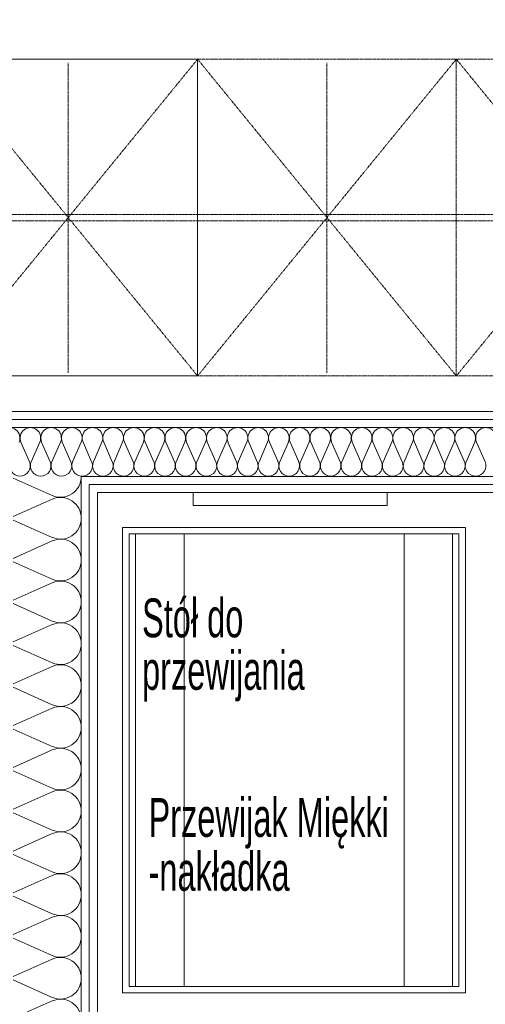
# Model space of a CAD drawing. Header units: millimetres. Extents: x 2016045 to 2079203, y -1576958 to -1542749.
# Tile 72 of 109: x 2034031 to 2034751, y -1557738 to -1556215. Entities that reach past the tile are written whole.
import ezdxf

# ---------------------------------------------------------------- set-up
doc = ezdxf.new("R2010")
doc.units = ezdxf.units.MM
doc.header["$MEASUREMENT"] = 0
doc.linetypes.add('HIDDEN2', pattern=[1.875, 1.25, -0.625])
for name, color, linetype, lineweight in [('Budowlane - Sciany Wew_Nr_pióra__251', 94, 'Continuous', 20), ('Wymiarowanie_Nr_pióra__1', 7, 'Continuous', 0), ('Ściany_Nr_pióra__51', 5, 'Continuous', 13)]:
    doc.layers.add(name, color=color, linetype=linetype, lineweight=lineweight)
for name, color, linetype, lineweight, true_color in [('Elementy_POZD_z_poza_umowy- K.kat MW24_Nr_pióra__11', 7, 'Continuous', 5, 0x6d6d6d), ('Elementy_POZD_z_poza_umowy- K.kat MW24_Nr_pióra__12', 7, 'Continuous', 5, 0x9f9f9f), ('Linie PT_Nr_pióra__13', 7, 'Continuous', 5, 0xb6b6b6), ('MEBLE PKN_Nr_pióra__12', 7, 'Continuous', 5, 0x9f9f9f), ('Wymiarowanie_Nr_pióra__3', 7, 'Continuous', 35, 0x008200)]:
    doc.layers.add(name, color=color, linetype=linetype, lineweight=lineweight, true_color=true_color)
doc.layers.add('Wymiarowanie', color=7, linetype='Continuous')
doc.styles.add('GENERATED_STYLE_1', font='arial.ttf')
doc.dimstyles.new('GENERATED_STYLE__3', dxfattribs={"dimtxt": 125, "dimasz": 114, "dimexe": 0.18, "dimexo": 0, "dimgap": 0.09, "dimtad": 1, "dimdec": 0, "dimlfac": 0.1, "dimzin": 0, "dimdsep": 46, "dimtxsty": 'GENERATED_STYLE_1', "dimblk": 'ARROWHEAD_2', "dimblk1": 'ARROWHEAD_2', "dimblk2": 'ARROWHEAD_2', "dimcen": 0.09, "dimclrd": 7, "dimclre": 7, "dimclrt": 7, "dimadec": 4, "dimazin": 0, "dimtfac": 1, "dimtdec": 4, "dimtmove": 0, "dimatfit": 3, "dimfxl": 0, "dimtolj": 1, "dimtzin": 0, "dimarcsym": 0})

# ---------------------------------------------------------------- blocks, each defined once
blk = doc.blocks.new('Izolacja cieplna 18_16')
at = {"layer": 'Linie PT_Nr_pióra__13', "linetype": 'Continuous'}
for p, q in [((2.7, 105.3), (29.6, 44.7)), ((35.1, 44.7), (62, 105.3)), ((67.4, 105.3), (94.3, 44.7)), ((99.8, 44.7), (126.7, 105.3)), ((132.1, 105.3), (159, 44.7)), ((164.4, 44.7), (191.4, 105.3)), ((196.8, 105.3), (223.7, 44.7)), ((229.1, 44.7), (256, 105.3)), ((261.5, 105.3), (288.4, 44.7)), ((293.8, 44.7), (320.7, 105.3)), ((326.2, 105.3), (353.1, 44.7)), ((358.5, 44.7), (385.4, 105.3)), ((390.9, 105.3), (417.8, 44.7)), ((423.2, 44.7), (450.1, 105.3)), ((455.6, 105.3), (482.5, 44.7)), ((487.9, 44.7), (514.8, 105.3)), ((520.2, 105.3), (547.2, 44.7)), ((552.6, 44.7), (579.5, 105.3)), ((584.9, 105.3), (611.8, 44.7)), ((617.3, 44.7), (644.2, 105.3)), ((649.6, 105.3), (676.5, 44.7)), ((682, 44.7), (708.9, 105.3)), ((714.3, 105.3), (741.2, 44.7)), ((746.7, 44.7), (773.6, 105.3)), ((779, 105.3), (805.9, 44.7)), ((811.4, 44.7), (838.3, 105.3))]:
    blk.add_line(p, q, dxfattribs=at)
for centre, start_param, end_param in [((0, 31.9), 4.712389, 6.695979), ((64.7, 31.9), 2.7288, 4.712389), ((64.7, 31.9), 4.712389, 6.695979), ((129.4, 31.9), 2.7288, 4.712389), ((129.4, 31.9), 4.712389, 6.695979), ((194.1, 31.9), 2.7288, 4.712389), ((194.1, 31.9), 4.712389, 6.695979), ((258.8, 31.9), 2.7288, 4.712389), ((258.8, 31.9), 4.712389, 6.695979), ((323.5, 31.9), 2.7288, 4.712389), ((323.5, 31.9), 4.712389, 6.695979), ((388.1, 31.9), 2.7288, 4.712389), ((388.1, 31.9), 4.712389, 6.695979), ((452.8, 31.9), 2.7288, 4.712389), ((452.8, 31.9), 4.712389, 6.695979), ((517.5, 31.9), 2.7288, 4.712389), ((517.5, 31.9), 4.712389, 6.695979), ((582.2, 31.9), 2.7288, 4.712389), ((582.2, 31.9), 4.712389, 6.695979), ((646.9, 31.9), 2.7288, 4.712389), ((646.9, 31.9), 4.712389, 6.695979), ((711.6, 31.9), 2.7288, 4.712389), ((711.6, 31.9), 4.712389, 6.695979), ((776.3, 31.9), 2.7288, 4.712389), ((776.3, 31.9), 4.712389, 6.695979), ((841, 31.9), 2.7288, 4.712389)]:
    blk.add_ellipse(centre, major_axis=(32.3, 0), ratio=0.986284, start_param=start_param, end_param=end_param, dxfattribs=at)
blk = doc.blocks.new('Izolacja cieplna 18_17')
at = {"layer": 'Linie PT_Nr_pióra__13', "linetype": 'Continuous'}
for p, q in [((1266.1, 22.3), (1279.4, 52.7)), ((1282.1, 52.7), (1295.4, 22.3)), ((1298.1, 22.3), (1311.5, 52.7)), ((1314.1, 52.7), (1327.5, 22.3)), ((1330.2, 22.3), (1343.5, 52.7)), ((1346.2, 52.7), (1359.5, 22.3)), ((1362.2, 22.3), (1375.5, 52.7)), ((1378.2, 52.7), (1391.5, 22.3)), ((1394.2, 22.3), (1407.5, 52.7)), ((1410.2, 52.7), (1423.5, 22.3)), ((1426.2, 22.3), (1439.5, 52.7)), ((1442.2, 52.7), (1455.5, 22.3)), ((1458.2, 22.3), (1471.6, 52.7)), ((1474.2, 52.7), (1487.6, 22.3)), ((1490.3, 22.3), (1503.6, 52.7)), ((1506.3, 52.7), (1519.6, 22.3)), ((1522.3, 22.3), (1535.6, 52.7)), ((1538.3, 52.7), (1551.6, 22.3)), ((1554.3, 22.3), (1567.6, 52.7)), ((1570.3, 52.7), (1583.6, 22.3)), ((1586.3, 22.3), (1599.6, 52.7)), ((1602.3, 52.7), (1615.6, 22.3)), ((1618.3, 22.3), (1631.6, 52.7)), ((1634.3, 52.7), (1647.7, 22.3)), ((1650.3, 22.3), (1663.7, 52.7)), ((1666.4, 52.7), (1679.7, 22.3)), ((1682.4, 22.3), (1695.7, 52.7)), ((1698.4, 52.7), (1711.7, 22.3)), ((1714.4, 22.3), (1727.7, 52.7)), ((1730.4, 52.7), (1743.7, 22.3)), ((1746.4, 22.3), (1759.7, 52.7)), ((1762.4, 52.7), (1775.7, 22.3)), ((1778.4, 22.3), (1791.7, 52.7)), ((1794.4, 52.7), (1807.8, 22.3)), ((1810.4, 22.3), (1823.8, 52.7)), ((1826.5, 52.7), (1839.8, 22.3)), ((1842.5, 22.3), (1855.8, 52.7)), ((1858.5, 52.7), (1871.8, 22.3)), ((1874.5, 22.3), (1887.8, 52.7)), ((1890.5, 52.7), (1903.8, 22.3)), ((1906.5, 22.3), (1919.8, 52.7)), ((1922.5, 52.7), (1935.8, 22.3)), ((1938.5, 22.3), (1951.8, 52.7)), ((1954.5, 52.7), (1967.9, 22.3)), ((1970.5, 22.3), (1983.9, 52.7))]:
    blk.add_line(p, q, dxfattribs=at)
for centre, start_param, end_param in [((1264.8, 59.1), 4.299595, 8.266775), ((1296.8, 59.1), 4.299595, 8.266775), ((1328.8, 59.1), 4.299595, 8.266775), ((1360.8, 59.1), 4.299595, 8.266775), ((1392.8, 59.1), 4.299595, 8.266775), ((1424.9, 59.1), 4.299595, 8.266775), ((1456.9, 59.1), 4.299595, 8.266775), ((1488.9, 59.1), 4.299595, 8.266775), ((1520.9, 59.1), 4.299595, 8.266775), ((1552.9, 59.1), 4.299595, 8.266775), ((1585, 59.1), 4.299595, 8.266775), ((1617, 59.1), 4.299595, 8.266775), ((1649, 59.1), 4.299595, 8.266775), ((1681, 59.1), 4.299595, 8.266775), ((1713, 59.1), 4.299595, 8.266775), ((1745.1, 59.1), 4.299595, 8.266775), ((1777.1, 59.1), 4.299595, 8.266775), ((1809.1, 59.1), 4.299595, 8.266775), ((1841.1, 59.1), 4.299595, 8.266775), ((1873.1, 59.1), 4.299595, 8.266775), ((1905.2, 59.1), 4.299595, 8.266775), ((1937.2, 59.1), 4.299595, 8.266775), ((1969.2, 59.1), 4.299595, 8.266775), ((2001.2, 59.1), 4.299595, 8.266775), ((1280.8, 16), 1.158003, 3.141593), ((1280.8, 16), 3.141593, 5.125182), ((1312.8, 16), 1.158003, 3.141593), ((1312.8, 16), 3.141593, 5.125182), ((1344.8, 16), 1.158003, 3.141593), ((1344.8, 16), 3.141593, 5.125182), ((1376.8, 16), 1.158003, 3.141593), ((1376.8, 16), 3.141593, 5.125182), ((1408.9, 16), 1.158003, 3.141593), ((1408.9, 16), 3.141593, 5.125182), ((1440.9, 16), 1.158003, 3.141593), ((1440.9, 16), 3.141593, 5.125182), ((1472.9, 16), 1.158003, 3.141593), ((1472.9, 16), 3.141593, 5.125182), ((1504.9, 16), 1.158003, 3.141593), ((1504.9, 16), 3.141593, 5.125182), ((1536.9, 16), 1.158003, 3.141593), ((1536.9, 16), 3.141593, 5.125182), ((1569, 16), 1.158003, 3.141593), ((1569, 16), 3.141593, 5.125182), ((1601, 16), 1.158003, 3.141593), ((1601, 16), 3.141593, 5.125182), ((1633, 16), 1.158003, 3.141593), ((1633, 16), 3.141593, 5.125182), ((1665, 16), 1.158003, 3.141593), ((1665, 16), 3.141593, 5.125182), ((1697, 16), 1.158003, 3.141593), ((1697, 16), 3.141593, 5.125182), ((1729.1, 16), 1.158003, 3.141593), ((1729.1, 16), 3.141593, 5.125182), ((1761.1, 16), 1.158003, 3.141593), ((1761.1, 16), 3.141593, 5.125182), ((1793.1, 16), 1.158003, 3.141593), ((1793.1, 16), 3.141593, 5.125182), ((1825.1, 16), 1.158003, 3.141593), ((1825.1, 16), 3.141593, 5.125182), ((1857.1, 16), 1.158003, 3.141593), ((1857.1, 16), 3.141593, 5.125182), ((1889.1, 16), 1.158003, 3.141593), ((1889.1, 16), 3.141593, 5.125182), ((1921.2, 16), 1.158003, 3.141593), ((1921.2, 16), 3.141593, 5.125182), ((1953.2, 16), 1.158003, 3.141593), ((1953.2, 16), 3.141593, 5.125182), ((1985.2, 16), 1.158003, 3.141593), ((1985.2, 16), 3.141593, 5.125182)]:
    blk.add_ellipse(centre, major_axis=(0, 16), ratio=0.996322, start_param=start_param, end_param=end_param, dxfattribs=at)
blk = doc.blocks.new('*D126', base_point=(1682719.6, -1237567.4))
at = {"layer": 'Wymiarowanie_Nr_pióra__1', "linetype": 'Continuous'}
for p, q in [((2044173.5, -1556060.9), (2043948.5, -1556060.9)), ((2044061, -1559800.9), (2044061, -1556060.9)), ((2044173.5, -1559800.9), (2043948.5, -1559800.9))]:
    blk.add_line(p, q, dxfattribs=at)
at = {"layer": 'Wymiarowanie_Nr_pióra__3', "linetype": 'Continuous'}
for p, q in [((2043986, -1556017.6), (2044136, -1556104.2)), ((2043986, -1559757.6), (2044136, -1559844.2))]:
    blk.add_line(p, q, dxfattribs=at)
at = {"layer": 'Wymiarowanie_Nr_pióra__1', "insert": (2044036, -1558073.2), "char_height": 125, "attachment_point": 7, "rotation": 90, "style": 'GENERATED_STYLE_1'}
blk.add_mtext('\\A1;{\\fArial|b0|i0|c238|p38;374}', dxfattribs=at)
blk = doc.blocks.new('ARROWHEAD_2')
at = {"color": 0, "linetype": 'Continuous', "lineweight": 0}
for p, q in [((-0.378, -0.655), (0.378, 0.655)), ((0, 0), (-1, 0))]:
    blk.add_line(p, q, dxfattribs=at)
blk = doc.blocks.new('*D143', base_point=(1682719.6, -1237567.4))
at = {"layer": 'Wymiarowanie_Nr_pióra__1', "linetype": 'Continuous'}
for p, q in [((2021278.9, -1556060.9), (2021053.9, -1556060.9)), ((2021166.4, -1559800.9), (2021166.4, -1556060.9)), ((2021278.9, -1559800.9), (2021053.9, -1559800.9))]:
    blk.add_line(p, q, dxfattribs=at)
at = {"layer": 'Wymiarowanie_Nr_pióra__3', "linetype": 'Continuous'}
for p, q in [((2021091.4, -1556017.6), (2021241.4, -1556104.2)), ((2021091.4, -1559757.6), (2021241.4, -1559844.2))]:
    blk.add_line(p, q, dxfattribs=at)
at = {"layer": 'Wymiarowanie_Nr_pióra__1', "insert": (2021141.4, -1558073.2), "char_height": 125, "attachment_point": 7, "rotation": 90, "style": 'GENERATED_STYLE_1'}
blk.add_mtext('\\A1;{\\fArial|b0|i0|c238|p38;374}', dxfattribs=at)

msp = doc.modelspace()

# ---------------------------------------------------------------- linework, layer by layer
at = {"layer": 'Budowlane - Sciany Wew_Nr_pióra__251', "linetype": 'Continuous'}
for p, q in [((2035953.9, -1556833.4), (2031738.9, -1556833.4)), ((2035966.4, -1556845.9), (2031726.7, -1556845.9)), ((2034126.4, -1559120.9), (2034126.4, -1556921.4)), ((2034126.4, -1556921.4), (2035941.9, -1556921.4)), ((2034138.9, -1559108.4), (2034138.9, -1556933.9)), ((2034138.9, -1556933.9), (2035929.4, -1556933.9))]:
    msp.add_line(p, q, dxfattribs=at)
at = {"layer": 'Elementy_POZD_z_poza_umowy- K.kat MW24_Nr_pióra__12', "linetype": 'Continuous'}
for p, q in [((2034299.3, -1556946.4), (2034299.3, -1556966.4)), ((2034599.3, -1556966.4), (2034599.3, -1556946.4)), ((2034299.3, -1556966.4), (2034599.3, -1556966.4)), ((2034720.5, -1557000.3), (2034190.5, -1557000.3)), ((2034190.5, -1557000.3), (2034190.5, -1557720.3)), ((2034720.5, -1557720.3), (2034720.5, -1557000.3)), ((2034710.5, -1557010.3), (2034200.5, -1557010.3)), ((2034200.5, -1557010.3), (2034200.5, -1557710.3)), ((2034210.5, -1557710.3), (2034210.5, -1557010.3)), ((2034285.5, -1557010.3), (2034285.5, -1557710.3)), ((2034625.5, -1557710.3), (2034625.5, -1557010.3)), ((2034700.5, -1557010.3), (2034700.5, -1557710.3)), ((2034710.5, -1557710.3), (2034710.5, -1557010.3)), ((2034190.5, -1557720.3), (2034720.5, -1557720.3)), ((2034200.5, -1557710.3), (2034710.5, -1557710.3))]:
    msp.add_line(p, q, dxfattribs=at)
at = {"layer": 'MEBLE PKN_Nr_pióra__12', "linetype": 'Continuous'}
for p, q in [((2034306.4, -1556275.9), (2032306.4, -1556275.9)), ((2034306.4, -1556765.9), (2034306.4, -1556275.9)), ((2032306.4, -1556765.9), (2034306.4, -1556765.9))]:
    msp.add_line(p, q, dxfattribs=at)
at = {"layer": 'MEBLE PKN_Nr_pióra__12', "linetype": 'HIDDEN2'}
for p, q in [((2034306.4, -1556765.9), (2033906.4, -1556275.9)), ((2033906.4, -1556765.9), (2034306.4, -1556275.9)), ((2034106.4, -1556760.9), (2034106.4, -1556280.9)), ((2034706.4, -1556765.9), (2034306.4, -1556275.9)), ((2034306.4, -1556765.9), (2034706.4, -1556275.9)), ((2035906.4, -1556275.9), (2034306.4, -1556275.9)), ((2034506.4, -1556760.9), (2034506.4, -1556280.9)), ((2035106.4, -1556765.9), (2034706.4, -1556275.9)), ((2034706.4, -1556765.9), (2035106.4, -1556275.9)), ((2034706.4, -1556765.9), (2034706.4, -1556275.9)), ((2035906.4, -1556515.9), (2032306.4, -1556515.9)), ((2035906.4, -1556525.9), (2032306.4, -1556525.9)), ((2034306.4, -1556765.9), (2035906.4, -1556765.9))]:
    msp.add_line(p, q, dxfattribs=at)
at = {"layer": 'Ściany_Nr_pióra__51', "linetype": 'Continuous'}
for p, q in [((2035941.4, -1556820.9), (2031751.4, -1556820.9)), ((2034151.4, -1559095.9), (2034151.4, -1556946.4)), ((2034151.4, -1556946.4), (2035916.9, -1556946.4))]:
    msp.add_line(p, q, dxfattribs=at)

# ---------------------------------------------------------------- block references
at = {"layer": 'Linie PT_Nr_pióra__13', "linetype": 'Continuous', "xscale": -1, "zscale": 1000}
msp.add_blockref('Izolacja cieplna 18_17', (2036017, -1556920.9), dxfattribs=at)
at = {"layer": 'Linie PT_Nr_pióra__13', "linetype": 'Continuous', "xscale": -1, "zscale": 1000, "rotation": 90}
msp.add_blockref('Izolacja cieplna 18_16', (2034126.4, -1556921.4), dxfattribs=at)

# ---------------------------------------------------------------- texts
at = {"layer": 'Elementy_POZD_z_poza_umowy- K.kat MW24_Nr_pióra__11', "linetype": 'Continuous', "char_height": 60, "attachment_point": 7, "style": 'GENERATED_STYLE_1'}
for s, insert in [('\\A1;{\\W0.600000x;\\fArial|b0|i0|c238|p38;Stół do}', (2034220.5, -1557171.1)), ('\\A1;{\\W0.600000x;\\fArial|b0|i0|c238|p38;przewijania}', (2034220.5, -1557269.6)), ('\\A1;{\\W0.600000x;\\fArial|b0|i0|c238|p38;Przewijak Miękki}', (2034230.5, -1557497.2)), ('\\A1;{\\W0.600000x;\\fArial|b0|i0|c238|p38;-nakładka}', (2034230.5, -1557563.2))]:
    msp.add_mtext(s, dxfattribs=dict(at, insert=insert))

# ---------------------------------------------------------------- dimensions: what is measured, and where the dimension line sits
at = {"layer": 'Wymiarowanie', "linetype": 'Continuous'}
for base, p1, picture, middle in [((2044061, -1556060.9), (2020876.3, -1559800.9), '*D126', (2043973.5, -1557930.9)), ((2021166.4, -1556060.9), (2044226, -1559800.9), '*D143', (2021078.9, -1557930.9))]:
    dim = msp.add_linear_dim(base=base, p1=p1, p2=(2020826.3, -1556060.9), angle=90, dimstyle='GENERATED_STYLE__3', dxfattribs=at)
    dim.commit()
    dim.dimension.update_dxf_attribs({"geometry": picture, "text_midpoint": middle, "dimtype": 160, "text_rotation": 90})

doc.saveas('drawing.dxf')
